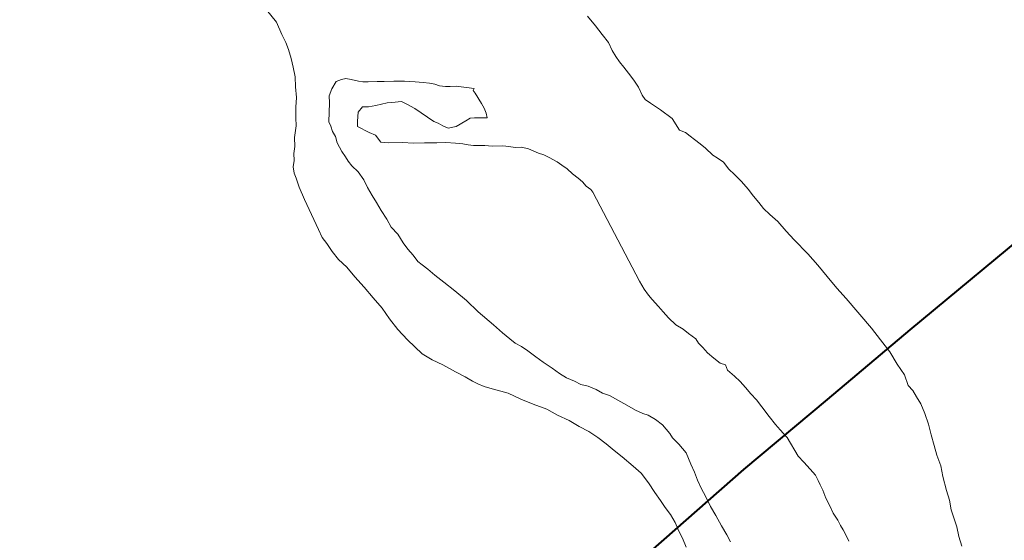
# Model space of a CAD drawing. Header units: feet. Extents: x 92 to 141.3, y -5 to 23.6.
# Tile 123 of 256: x 115.042 to 115.499, y 10.853 to 11.095. Entities that reach past the tile are written whole.
import ezdxf

# ---------------------------------------------------------------- set-up
doc = ezdxf.new("R2010")
doc.units = ezdxf.units.FT
doc.header["$MEASUREMENT"] = 0
doc.linetypes.add('CUY - Design$0$DGN1', pattern=[2231.760665, 0, -2231.760665])
for name, color, linetype, lineweight in [('CUY - Design$0$GM_X_Corporation', 7, 'CUY - Design$0$DGN1', 13), ('CUY - Design$0$GM_X_Major_River', 5, 'Continuous', 13), ('CUY - Design$0$GM_X_US_Route', 1, 'Continuous', 40)]:
    doc.layers.add(name, color=color, linetype=linetype, lineweight=lineweight)

msp = doc.modelspace()

# ---------------------------------------------------------------- linework, layer by layer
at = {"layer": 'CUY - Design$0$GM_X_Corporation', "flags": 128}
for points in [[(115.11155, 11.22137), (115.16805, 11.19994), (115.22826, 11.20198), (115.43444, 11.28662), (115.52667, 11.31567), (115.61739, 11.31954), (115.64987, 11.3379), (115.68854, 11.35795), (115.82484, 11.39883), (115.86066, 11.40895), (115.88455, 11.41529), (115.9055, 11.42986), (115.94341, 11.43794), (116.46719, 11.59265), (116.52568, 11.6058), (116.66555, 11.59637), (116.70263, 11.60362), (116.80767, 11.62738), (116.86378, 11.62526), (116.89805, 11.61888), (116.99238, 11.64133), (117.00599, 11.6406), (117.03492, 11.63046), (117.16194, 11.63456), (117.17258, 11.64783), (117.21053, 11.64807), (117.24642, 11.64706), (117.35097, 11.76035), (117.5263, 11.75444), (117.52826, 11.69917), (117.54396, 11.69391), (117.55436, 11.6783), (117.57384, 11.66233), (117.59455, 11.6472), (117.61729, 11.63662), (117.64495, 11.63308), (117.6689, 11.62869), (117.69154, 11.63626), (117.70851, 11.62605), (117.72629, 11.61833), (117.74447, 11.61225), (117.75731, 11.60244), (117.80552, 11.61223), (117.82108, 11.63089), (117.83831, 11.64874), (117.84904, 11.64839), (117.85522, 11.65008), (117.87182, 11.63039), (117.89325, 11.63424), (117.91427, 11.63808), (117.97569, 11.64466), (118.02645, 11.64044), (118.14269, 11.65479), (118.17654, 11.64964), (118.19716, 11.65059), (118.21779, 11.6499), (118.24919, 11.63937), (118.26869, 11.61928), (118.27756, 11.58139), (118.30149, 11.58154), (118.31386, 11.58244), (118.33688, 11.59538), (118.36208, 11.59017), (118.45161, 11.51194), (118.4596, 11.4827), (118.48145, 11.48573), (118.49259, 11.4858), (118.52449, 11.45919), (118.53805, 11.46959), (118.5872, 11.45752), (118.62096, 11.4697), (118.64327, 11.462), (118.66264, 11.46625), (118.67381, 11.45972), (118.68308, 11.42512), (118.69715, 11.41655), (118.98921, 11.33204), (118.99419, 11.13033), (118.99132, 11.02145), (118.99394, 10.72874), (118.99234, 10.42917), (118.99547, 10.23171), (118.99566, 10.02729), (118.39898, 9.68373), (118.38421, 9.69563), (118.35633, 9.71132), (118.34152, 9.71655), (118.28728, 9.73293), (118.22569, 9.74755), (118.19937, 9.74971), (118.10247, 9.74665), (117.84121, 9.73416), (117.81825, 9.72609), (117.75813, 9.71561), (117.68385, 9.70696), (117.59348, 9.70226), (117.44987, 9.69912), (117.39061, 9.69523), (117.25716, 9.69737), (117.21481, 9.69554), (116.66389, 9.70963), (116.66217, 9.54381), (116.38575, 9.54733), (116.36018, 9.50385), (116.32139, 9.52745), (116.29829, 9.5354), (116.22689, 9.55303), (116.0801, 9.55073), (116.01587, 9.54939), (115.79459, 9.55526), (115.65659, 9.55661), (115.6125, 9.55737), (115.57536, 9.56157), (115.55213, 9.57018), (115.53046, 9.58294), (115.50708, 9.59938), (115.46647, 9.63321), (115.44094, 9.65414), (115.41515, 9.66764), (115.39063, 9.6787), (115.35097, 9.68532), (115.31306, 9.68621), (115.27241, 9.67962), (115.24665, 9.67003), (115.23163, 9.65859), (115.22091, 9.63817), (115.21477, 9.61495), (115.21165, 9.58437), (115.21367, 9.54399), (115.2212, 9.49548), (115.2299, 9.45029), (115.23659, 9.42403), (115.24404, 9.40067), (115.2613, 9.38122), (115.27984, 9.35973), (115.30581, 9.33757), (115.33747, 9.31883), (115.3682, 9.30583), (115.39798, 9.29942), (115.42724, 9.29836), (115.45889, 9.30147), (115.45927, 9.20356), (115.39986, 9.20254), (115.40086, 9.23556), (115.29765, 9.29081), (115.29356, 9.20453), (115.14615, 9.20239), (115.07058, 9.21283), (115.06221, 9.26215), (115.05102, 9.26564), (115.06762, 9.30185), (115.15282, 9.26191), (115.27238, 9.34103), (115.20056, 9.39155), (115.18215, 9.40644), (115.16528, 9.42672), (115.15113, 9.4553), (115.14579, 9.47582), (115.14517, 9.48694), (115.15156, 9.51841), (115.13086, 9.52377), (115.15133, 9.61532), (115.17027, 9.63715), (115.21302, 9.68379), (115.28089, 9.70949), (115.28301, 9.72767), (115.36421, 9.72477), (115.36551, 9.74253), (115.40054, 9.74117), (115.42391, 9.76804), (115.68012, 9.76659), (115.73674, 9.7137), (115.74374, 9.71384), (115.75501, 9.72726), (115.77695, 9.76441), (115.89105, 9.7634), (115.88762, 9.81282), (115.88114, 9.84981), (115.878, 9.88439), (115.87591, 9.90703), (115.87673, 9.9289), (115.88154, 9.95663), (115.89005, 9.98526), (115.90218, 10.01808), (115.91579, 10.0596), (115.92232, 10.08406), (115.92599, 10.10723), (115.92452, 10.14061), (115.92441, 10.16741), (115.92732, 10.18727), (115.93192, 10.20509), (115.94181, 10.22632), (115.95418, 10.24637), (115.96572, 10.26763), (115.59295, 10.26922), (115.56923, 10.23946), (115.54901, 10.22049), (115.53472, 10.21361), (115.51994, 10.21125), (115.49608, 10.20994), (115.44625, 10.20977), (115.4277, 10.21022), (115.41487, 10.21367), (115.39407, 10.22439), (115.37773, 10.23849), (115.3575, 10.26242), (115.34809, 10.28038), (115.34048, 10.31198), (115.33869, 10.3404), (115.33888, 10.37299), (115.34614, 10.40241), (115.36507, 10.44568), (115.38969, 10.49278), (115.42028, 10.5301), (115.44163, 10.55445), (115.45679, 10.57991), (115.46705, 10.60321), (115.47354, 10.62974), (115.47831, 10.65994), (115.4819, 10.68723), (115.48406, 10.70336), (115.48187, 10.73094), (115.47872, 10.76635), (115.47157, 10.79507), (115.46327, 10.81965), (115.44268, 10.86213), (115.41666, 10.90821), (115.38494, 10.95128), (115.34067, 11.00401), (115.30323, 11.04449), (115.23282, 11.10741), (115.11155, 11.22137)], [(113.09122, 10.65348), (113.10827, 10.65468), (113.15039, 10.64545), (113.1735, 10.64436), (113.19414, 10.6412), (113.21639, 10.64505), (113.24483, 10.64853), (113.28114, 10.64752), (113.31911, 10.64281), (113.35585, 10.63727), (113.39381, 10.63628), (113.43546, 10.63737), (113.51586, 10.64365), (113.5971, 10.64665), (113.65112, 10.64905), (113.67957, 10.6513), (113.69109, 10.65756), (113.70379, 10.67208), (113.71782, 10.67093), (113.72655, 10.65902), (113.74347, 10.65872), (113.76652, 10.66629), (113.79288, 10.67347), (113.82043, 10.68891), (113.87605, 10.70081), (113.92135, 10.71306), (113.95839, 10.72815), (113.9934, 10.73745), (114.03791, 10.74433), (114.07043, 10.75609), (114.09385, 10.77274), (114.119, 10.77496), (114.14864, 10.78464), (114.19679, 10.80516), (114.24781, 10.82818), (114.30871, 10.85373), (114.35936, 10.87055), (114.39394, 10.88274), (114.42687, 10.89408), (114.45564, 10.91324), (114.48769, 10.93448), (114.52712, 10.96609), (114.55879, 10.98238), (114.58597, 10.99039), (114.60942, 11.00127), (114.632, 11.01915), (114.69535, 11.0509), (114.73198, 11.06516), (114.76408, 11.07857), (114.79497, 11.08578), (114.82256, 11.09461), (114.85874, 11.11588), (114.88006, 11.13871), (114.89565, 11.15448), (114.92525, 11.172), (114.95159, 11.18248), (114.9742, 11.19665), (115.00429, 11.20055), (115.03187, 11.21022), (115.05153, 11.23509), (115.07173, 11.23646), (115.11155, 11.22137), (115.23282, 11.10741), (115.30323, 11.04449), (115.34067, 11.00401), (115.38494, 10.95128), (115.41666, 10.90821), (115.44268, 10.86213), (115.46327, 10.81965), (115.47157, 10.79507), (115.47872, 10.76635), (115.48187, 10.73094), (115.48406, 10.70336), (115.4819, 10.68723), (115.47831, 10.65994), (115.47354, 10.62974), (115.46705, 10.60321), (115.45679, 10.57991), (115.44163, 10.55445), (115.42028, 10.5301), (115.38969, 10.49278), (115.36507, 10.44568), (115.34614, 10.40241), (115.33888, 10.37299), (115.33869, 10.3404), (115.34048, 10.31198), (115.34809, 10.28038), (115.3575, 10.26242), (115.37773, 10.23849), (115.39407, 10.22439), (115.41487, 10.21367), (115.4277, 10.21022), (115.44625, 10.20977), (115.49608, 10.20994), (115.51994, 10.21125), (115.53472, 10.21361), (115.54901, 10.22049), (115.56923, 10.23946), (115.59295, 10.26922), (115.96572, 10.26763), (115.95418, 10.24637), (115.94181, 10.22632), (115.93192, 10.20509), (115.92732, 10.18727), (115.92441, 10.16741), (115.92452, 10.14061), (115.92599, 10.10723), (115.92232, 10.08406), (115.91579, 10.0596), (115.90218, 10.01808), (115.89005, 9.98526), (115.88154, 9.95663), (115.87673, 9.9289), (115.87591, 9.90703), (115.878, 9.88439), (115.88114, 9.84981), (115.88762, 9.81282), (115.89105, 9.7634), (115.77695, 9.76441), (115.75501, 9.72726), (115.74374, 9.71384), (115.73674, 9.7137), (115.68012, 9.76659), (115.42391, 9.76804), (115.40054, 9.74117), (115.36551, 9.74253), (115.36421, 9.72477), (115.28301, 9.72767), (115.28089, 9.70949), (115.21302, 9.68379), (115.17027, 9.63715), (115.15133, 9.61532), (115.13086, 9.52377), (115.15156, 9.51841), (115.14517, 9.48694), (115.14579, 9.47582), (115.15113, 9.4553), (115.16528, 9.42672), (115.18215, 9.40644), (115.20056, 9.39155), (115.27238, 9.34103), (115.15282, 9.26191), (115.06762, 9.30185), (115.05102, 9.26564), (115.06221, 9.26215), (115.07058, 9.21283), (115.14615, 9.20239), (115.29356, 9.20453), (115.29765, 9.29081), (115.40086, 9.23556), (115.39986, 9.20254), (115.45927, 9.20356), (115.4598, 9.06352), (115.46398, 9.06031), (115.48574, 9.0426), (115.49969, 9.02391), (115.51065, 8.9899), (115.51662, 8.95826), (115.4734, 8.95698), (115.47401, 8.92524), (115.45876, 8.92617), (115.45883, 8.75254), (114.95002, 8.76201), (114.95778, 8.56957), (114.96497, 8.47783), (114.50147, 8.48583), (114.50576, 9.15926), (114.36911, 9.10176), (114.27256, 9.06021), (114.18001, 9.01661), (114.07332, 8.97215), (113.94721, 8.92588), (113.94459, 8.24929), (113.94427, 8.16489), (113.05323, 8.17376), (113.05433, 8.24951), (113.08239, 10.16903), (113.09122, 10.65348)]]:
    msp.add_lwpolyline(points, dxfattribs=at)
at = {"layer": 'CUY - Design$0$GM_X_Major_River', "flags": 128}
for points in [[(115.17001, 11.03628), (115.16993, 11.04041), (115.17065, 11.04579), (115.17059, 11.0495), (115.17049, 11.05446), (115.17082, 11.059), (115.17032, 11.06395), (115.17023, 11.06848), (115.16933, 11.07301), (115.16842, 11.07712), (115.16711, 11.08122), (115.16581, 11.0845), (115.16409, 11.08818), (115.16151, 11.09391), (115.15686, 11.0996)], [(115.15686, 11.0996), (115.16151, 11.09391), (115.16409, 11.08818), (115.16581, 11.0845), (115.16711, 11.08122), (115.16842, 11.07712), (115.16933, 11.07301), (115.17023, 11.06848), (115.17032, 11.06395), (115.17082, 11.059), (115.17049, 11.05446), (115.17059, 11.0495), (115.17065, 11.04579), (115.16993, 11.04041), (115.17001, 11.03628)], [(115.38557, 11.01028), (115.38304, 11.01312), (115.3805, 11.01638), (115.37754, 11.02003), (115.37418, 11.02327), (115.37166, 11.0257), (115.36912, 11.02896), (115.36619, 11.03096), (115.36411, 11.03216), (115.36075, 11.0354), (115.35823, 11.03741), (115.35572, 11.03943), (115.35362, 11.04104), (115.35153, 11.04265), (115.34862, 11.04383), (115.34522, 11.04914), (115.33978, 11.05316), (115.33517, 11.05637), (115.33267, 11.05798), (115.33139, 11.06002), (115.32967, 11.0637), (115.32755, 11.06696), (115.32501, 11.07021), (115.3229, 11.07306), (115.32079, 11.0755), (115.31909, 11.07794), (115.31738, 11.0808), (115.31567, 11.08448), (115.31271, 11.08814), (115.30974, 11.09221), (115.30594, 11.09668)], [(115.38557, 11.01028), (115.38304, 11.01312), (115.3805, 11.01638), (115.37754, 11.02003), (115.37418, 11.02327), (115.37166, 11.0257), (115.36912, 11.02896), (115.36619, 11.03096), (115.36411, 11.03216), (115.36075, 11.0354), (115.35823, 11.03741), (115.35572, 11.03943), (115.35362, 11.04104), (115.35153, 11.04265), (115.34862, 11.04383), (115.34522, 11.04914), (115.33978, 11.05316), (115.33517, 11.05637), (115.33267, 11.05798), (115.33139, 11.06002), (115.32967, 11.0637), (115.32755, 11.06696), (115.32501, 11.07021), (115.3229, 11.07306), (115.32079, 11.0755), (115.31909, 11.07794), (115.31738, 11.0808), (115.31567, 11.08448), (115.31271, 11.08814), (115.30974, 11.09221), (115.30594, 11.09668)], [(115.21019, 11.00651), (115.20806, 11.01018), (115.20593, 11.01344), (115.2038, 11.01712), (115.20208, 11.0208), (115.19954, 11.02447), (115.19659, 11.0273), (115.1949, 11.02933), (115.19363, 11.03137), (115.19193, 11.03381), (115.18979, 11.0379), (115.18891, 11.04077), (115.18763, 11.04323), (115.18676, 11.04569), (115.18589, 11.04773), (115.18615, 11.05641), (115.18608, 11.05971), (115.18726, 11.06303), (115.18926, 11.06637), (115.19172, 11.06725), (115.19378, 11.0677), (115.19626, 11.06733), (115.19958, 11.06657), (115.20165, 11.0662), (115.20413, 11.06625), (115.20826, 11.06632), (115.21156, 11.06639), (115.2161, 11.06647), (115.22105, 11.06657), (115.22601, 11.06625), (115.22973, 11.06591), (115.23263, 11.06556), (115.23511, 11.06519), (115.23719, 11.0644), (115.24008, 11.06405), (115.24215, 11.06408), (115.24504, 11.06414), (115.25331, 11.06306)], [(115.21019, 11.00651), (115.20806, 11.01018), (115.20593, 11.01344), (115.2038, 11.01712), (115.20208, 11.0208), (115.19954, 11.02447), (115.19659, 11.0273), (115.1949, 11.02933), (115.19363, 11.03137), (115.19193, 11.03381), (115.18979, 11.0379), (115.18891, 11.04077), (115.18763, 11.04323), (115.18676, 11.04569), (115.18589, 11.04773), (115.18615, 11.05641), (115.18608, 11.05971), (115.18726, 11.06303), (115.18926, 11.06637), (115.19172, 11.06725), (115.19378, 11.0677), (115.19626, 11.06733), (115.19958, 11.06657), (115.20165, 11.0662), (115.20413, 11.06625), (115.20826, 11.06632), (115.21156, 11.06639), (115.2161, 11.06647), (115.22105, 11.06657), (115.22601, 11.06625), (115.22973, 11.06591), (115.23263, 11.06556), (115.23511, 11.06519), (115.23719, 11.0644), (115.24008, 11.06405), (115.24215, 11.06408), (115.24504, 11.06414), (115.25331, 11.06306)], [(115.25331, 11.06306), (115.25292, 11.06223), (115.25376, 11.061), (115.25674, 11.05611), (115.25802, 11.05407), (115.25889, 11.05161), (115.25934, 11.04955), (115.25604, 11.04949), (115.25356, 11.04944), (115.2515, 11.0494), (115.24946, 11.04813), (115.24497, 11.04556), (115.24127, 11.04467), (115.23877, 11.04586), (115.23668, 11.04706), (115.2346, 11.04784), (115.22582, 11.05386), (115.22207, 11.05586), (115.21957, 11.05705), (115.21504, 11.05655), (115.21298, 11.05651), (115.20764, 11.05517), (115.20434, 11.05469), (115.20145, 11.05464), (115.19944, 11.05212), (115.1991, 11.04799), (115.19915, 11.04551), (115.20456, 11.04273), (115.20748, 11.04154), (115.21001, 11.03829), (115.21373, 11.03795), (115.21992, 11.03807), (115.2253, 11.03776), (115.23025, 11.03785), (115.23272, 11.0379), (115.23603, 11.03796), (115.24015, 11.03804), (115.2447, 11.03772), (115.24801, 11.03737), (115.2505, 11.037), (115.25298, 11.03663), (115.25587, 11.03669), (115.25834, 11.03674), (115.26165, 11.03639), (115.2666, 11.03648), (115.2695, 11.03613), (115.27239, 11.03577), (115.27528, 11.03582), (115.2786, 11.03506), (115.28318, 11.03308), (115.28567, 11.03231), (115.28817, 11.03112), (115.29192, 11.02912), (115.29402, 11.02752), (115.29652, 11.02591), (115.29904, 11.02348), (115.30156, 11.02147), (115.30365, 11.01986), (115.30534, 11.01782), (115.30743, 11.01621), (115.30844, 11.01498)], [(115.25331, 11.06306), (115.25292, 11.06223), (115.25376, 11.061), (115.25674, 11.05611), (115.25802, 11.05407), (115.25889, 11.05161), (115.25934, 11.04955), (115.25604, 11.04949), (115.25356, 11.04944), (115.2515, 11.0494), (115.24946, 11.04813), (115.24497, 11.04556), (115.24127, 11.04467), (115.23877, 11.04586), (115.23668, 11.04706), (115.2346, 11.04784), (115.22582, 11.05386), (115.22207, 11.05586), (115.21957, 11.05705), (115.21504, 11.05655), (115.21298, 11.05651), (115.20764, 11.05517), (115.20434, 11.05469), (115.20145, 11.05464), (115.19944, 11.05212), (115.1991, 11.04799), (115.19915, 11.04551), (115.20456, 11.04273), (115.20748, 11.04154), (115.21001, 11.03829), (115.21373, 11.03795), (115.21992, 11.03807), (115.2253, 11.03776), (115.23025, 11.03785), (115.23272, 11.0379), (115.23603, 11.03796), (115.24015, 11.03804), (115.2447, 11.03772), (115.24801, 11.03737), (115.2505, 11.037), (115.25298, 11.03663), (115.25587, 11.03669), (115.25834, 11.03674), (115.26165, 11.03639), (115.2666, 11.03648), (115.2695, 11.03613), (115.27239, 11.03577), (115.27528, 11.03582), (115.2786, 11.03506), (115.28318, 11.03308), (115.28567, 11.03231), (115.28817, 11.03112), (115.29192, 11.02912), (115.29402, 11.02752), (115.29652, 11.02591), (115.29904, 11.02348), (115.30156, 11.02147), (115.30365, 11.01986), (115.30534, 11.01782), (115.30743, 11.01621), (115.30844, 11.01498)], [(115.35179, 10.85029), (115.35007, 10.85439), (115.34835, 10.85766), (115.34663, 10.86175), (115.34449, 10.86543), (115.34196, 10.86868), (115.33983, 10.87194), (115.33729, 10.87561), (115.33431, 10.88009), (115.33093, 10.88457), (115.32715, 10.8878), (115.32212, 10.89224), (115.31835, 10.89506), (115.31457, 10.89829), (115.31081, 10.90111), (115.30663, 10.90392), (115.30204, 10.90631), (115.29745, 10.90911), (115.29204, 10.91148), (115.28703, 10.91428), (115.2808, 10.91663), (115.27497, 10.919), (115.26914, 10.92178), (115.26168, 10.9237), (115.25794, 10.92486), (115.25503, 10.92605), (115.25253, 10.92724), (115.24919, 10.92924), (115.2446, 10.93163), (115.23876, 10.93481), (115.23377, 10.9372), (115.22917, 10.94), (115.22581, 10.94324), (115.22245, 10.94648), (115.21782, 10.95134), (115.21401, 10.95622), (115.21062, 10.96111), (115.2064, 10.96598), (115.20218, 10.97085), (115.19796, 10.97573), (115.19416, 10.9802), (115.19038, 10.98384), (115.18742, 10.9875), (115.18488, 10.99116), (115.18276, 10.99401), (115.18104, 10.99769), (115.17459, 11.0116), (115.17201, 11.01733), (115.17069, 11.02144), (115.16982, 11.0239), (115.16936, 11.02678), (115.16972, 11.02967), (115.16965, 11.03298), (115.17001, 11.03628)], [(115.17001, 11.03628), (115.16965, 11.03298), (115.16972, 11.02967), (115.16936, 11.02678), (115.16982, 11.0239), (115.17069, 11.02144), (115.17201, 11.01733), (115.17459, 11.0116), (115.18104, 10.99769), (115.18276, 10.99401), (115.18488, 10.99116), (115.18742, 10.9875), (115.19038, 10.98384), (115.19416, 10.9802), (115.19796, 10.97573), (115.20218, 10.97085), (115.2064, 10.96598), (115.21062, 10.96111), (115.21401, 10.95622), (115.21782, 10.95134), (115.22245, 10.94648), (115.22581, 10.94324), (115.22917, 10.94), (115.23377, 10.9372), (115.23876, 10.93481), (115.2446, 10.93163), (115.24919, 10.92924), (115.25253, 10.92724), (115.25503, 10.92605), (115.25794, 10.92486), (115.26168, 10.9237), (115.26914, 10.92178), (115.27497, 10.919), (115.2808, 10.91663), (115.28703, 10.91428), (115.29204, 10.91148), (115.29745, 10.90911), (115.30204, 10.90631), (115.30663, 10.90392), (115.31081, 10.90111), (115.31457, 10.89829), (115.31835, 10.89506), (115.32212, 10.89224), (115.32715, 10.8878), (115.33093, 10.88457), (115.33431, 10.88009), (115.33729, 10.87561), (115.33983, 10.87194), (115.34196, 10.86868), (115.34449, 10.86543), (115.34663, 10.86175), (115.34835, 10.85766), (115.35007, 10.85439), (115.35179, 10.85029)], [(115.30844, 11.01498), (115.3301, 10.97372), (115.33223, 10.97004), (115.33435, 10.96719), (115.33604, 10.96516), (115.33899, 10.96192), (115.3411, 10.95948), (115.34363, 10.95664), (115.34699, 10.9534), (115.35033, 10.9514), (115.35285, 10.94938), (115.35619, 10.94697), (115.35747, 10.94493), (115.35957, 10.94291), (115.36168, 10.94047), (115.36462, 10.93805), (115.36755, 10.93563), (115.37004, 10.93486), (115.37091, 10.93239), (115.37426, 10.92957), (115.37679, 10.92714), (115.37932, 10.9243), (115.38185, 10.92146), (115.38438, 10.91862), (115.38691, 10.91536), (115.3903, 10.91089), (115.39326, 10.90723), (115.39537, 10.90479), (115.39874, 10.90114), (115.40385, 10.89257)], [(115.30844, 11.01498), (115.3301, 10.97372), (115.33223, 10.97004), (115.33435, 10.96719), (115.33604, 10.96516), (115.33899, 10.96192), (115.3411, 10.95948), (115.34363, 10.95664), (115.34699, 10.9534), (115.35033, 10.9514), (115.35285, 10.94938), (115.35619, 10.94697), (115.35747, 10.94493), (115.35957, 10.94291), (115.36168, 10.94047), (115.36462, 10.93805), (115.36755, 10.93563), (115.37004, 10.93486), (115.37091, 10.93239), (115.37426, 10.92957), (115.37679, 10.92714), (115.37932, 10.9243), (115.38185, 10.92146), (115.38438, 10.91862), (115.38691, 10.91536), (115.3903, 10.91089), (115.39326, 10.90723), (115.39537, 10.90479), (115.39874, 10.90114), (115.40385, 10.89257)], [(115.47976, 10.85068), (115.47844, 10.8552), (115.47753, 10.85972), (115.47622, 10.86341), (115.4749, 10.86752), (115.474, 10.87204), (115.47267, 10.87655), (115.4709, 10.88312), (115.46998, 10.88806), (115.46824, 10.89298), (115.46692, 10.89749), (115.46559, 10.90242), (115.46426, 10.90735), (115.46252, 10.91227), (115.46078, 10.91678), (115.45866, 10.92004), (115.45695, 10.9229), (115.45484, 10.92533), (115.4531, 10.93025), (115.44971, 10.93514), (115.4463, 10.94086), (115.44207, 10.94655), (115.43784, 10.95184), (115.42602, 10.96565), (115.42181, 10.97052), (115.41717, 10.9758), (115.41294, 10.98108), (115.40831, 10.98636), (115.40199, 10.99284), (115.3982, 10.9969), (115.3944, 11.00137), (115.39063, 11.0046), (115.38769, 11.00743), (115.38557, 11.01028)], [(115.47976, 10.85068), (115.47844, 10.8552), (115.47753, 10.85972), (115.47622, 10.86341), (115.4749, 10.86752), (115.474, 10.87204), (115.47267, 10.87655), (115.4709, 10.88312), (115.46998, 10.88806), (115.46824, 10.89298), (115.46692, 10.89749), (115.46559, 10.90242), (115.46426, 10.90735), (115.46252, 10.91227), (115.46078, 10.91678), (115.45866, 10.92004), (115.45695, 10.9229), (115.45484, 10.92533), (115.4531, 10.93025), (115.44971, 10.93514), (115.4463, 10.94086), (115.44207, 10.94655), (115.43784, 10.95184), (115.42602, 10.96565), (115.42181, 10.97052), (115.41717, 10.9758), (115.41294, 10.98108), (115.40831, 10.98636), (115.40199, 10.99284), (115.3982, 10.9969), (115.3944, 11.00137), (115.39063, 11.0046), (115.38769, 11.00743), (115.38557, 11.01028)], [(115.37239, 10.85275), (115.37068, 10.85602), (115.36812, 10.8601), (115.36556, 10.86501), (115.363, 10.86908), (115.36085, 10.87359), (115.35872, 10.87767), (115.357, 10.88135), (115.35569, 10.88504), (115.35397, 10.88873), (115.35181, 10.89405), (115.34843, 10.89811), (115.34549, 10.90095), (115.34421, 10.90299), (115.34083, 10.90705), (115.33749, 10.90946), (115.33415, 10.91146), (115.33165, 10.91224), (115.32832, 10.91383), (115.32415, 10.91622), (115.31622, 10.92061), (115.3129, 10.92179), (115.30998, 10.92338), (115.30624, 10.92496), (115.30292, 10.92573), (115.3, 10.92732), (115.29626, 10.9289), (115.29292, 10.9309), (115.28957, 10.93331), (115.28539, 10.93612), (115.28204, 10.93854), (115.27827, 10.94135), (115.27535, 10.94336), (115.27243, 10.94496), (115.26991, 10.94697), (115.26656, 10.9498), (115.26236, 10.95343), (115.25523, 10.95948), (115.24977, 10.96475), (115.24432, 10.96918), (115.23929, 10.97322), (115.2351, 10.97644), (115.23175, 10.97926), (115.22923, 10.98128), (115.22714, 10.98289), (115.22502, 10.98574), (115.22249, 10.98858), (115.22038, 10.99143), (115.21782, 10.99551), (115.21487, 10.99875), (115.21274, 11.00243), (115.21019, 11.00651)], [(115.37239, 10.85275), (115.37068, 10.85602), (115.36812, 10.8601), (115.36556, 10.86501), (115.363, 10.86908), (115.36085, 10.87359), (115.35872, 10.87767), (115.357, 10.88135), (115.35569, 10.88504), (115.35397, 10.88873), (115.35181, 10.89405), (115.34843, 10.89811), (115.34549, 10.90095), (115.34421, 10.90299), (115.34083, 10.90705), (115.33749, 10.90946), (115.33415, 10.91146), (115.33165, 10.91224), (115.32832, 10.91383), (115.32415, 10.91622), (115.31622, 10.92061), (115.3129, 10.92179), (115.30998, 10.92338), (115.30624, 10.92496), (115.30292, 10.92573), (115.3, 10.92732), (115.29626, 10.9289), (115.29292, 10.9309), (115.28957, 10.93331), (115.28539, 10.93612), (115.28204, 10.93854), (115.27827, 10.94135), (115.27535, 10.94336), (115.27243, 10.94496), (115.26991, 10.94697), (115.26656, 10.9498), (115.26236, 10.95343), (115.25523, 10.95948), (115.24977, 10.96475), (115.24432, 10.96918), (115.23929, 10.97322), (115.2351, 10.97644), (115.23175, 10.97926), (115.22923, 10.98128), (115.22714, 10.98289), (115.22502, 10.98574), (115.22249, 10.98858), (115.22038, 10.99143), (115.21782, 10.99551), (115.21487, 10.99875), (115.21274, 11.00243), (115.21019, 11.00651)], [(115.40385, 10.89257), (115.40638, 10.88973), (115.40933, 10.88648), (115.41186, 10.88364), (115.41314, 10.88119), (115.41401, 10.87914), (115.41529, 10.87669), (115.4166, 10.873), (115.41831, 10.86973), (115.42003, 10.86605), (115.42215, 10.86279), (115.42344, 10.86034), (115.42471, 10.8583), (115.42642, 10.85503), (115.42729, 10.85298)], [(115.40385, 10.89257), (115.40638, 10.88973), (115.40933, 10.88648), (115.41186, 10.88364), (115.41314, 10.88119), (115.41401, 10.87914), (115.41529, 10.87669), (115.4166, 10.873), (115.41831, 10.86973), (115.42003, 10.86605), (115.42215, 10.86279), (115.42344, 10.86034), (115.42471, 10.8583), (115.42642, 10.85503), (115.42729, 10.85298)]]:
    msp.add_lwpolyline(points, dxfattribs=at)
at = {"layer": 'CUY - Design$0$GM_X_US_Route', "flags": 128}
for points in [[(115.41734, 10.91879), (115.45581, 10.95106), (115.51821, 11.00277)], [(115.20715, 10.74437), (115.2238, 10.75409), (115.28169, 10.80117), (115.3786, 10.88629), (115.41734, 10.91879)]]:
    msp.add_lwpolyline(points, dxfattribs=at)

doc.saveas('drawing.dxf')
